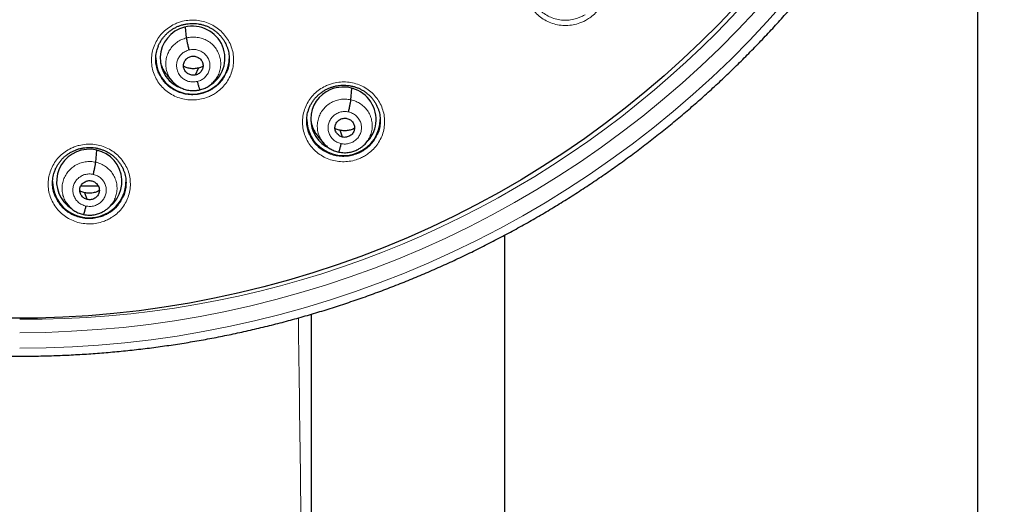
# Model space of a CAD drawing. Header units: millimetres. Extents: x 8 to 2314, y 12 to 2305.
# Tile 50 of 156: x 1087 to 1132, y 1758 to 1780. Entities that reach past the tile are written whole.
import ezdxf

# ---------------------------------------------------------------- set-up
doc = ezdxf.new("R2010")
doc.units = ezdxf.units.MM

msp = doc.modelspace()

# ---------------------------------------------------------------- linework, layer by layer
at = {"color": 7, "linetype": 'Continuous', "lineweight": 30}
for p, q in [((1130.879, 1651.729), (1130.879, 1795.207)), ((1094.278, 1779.128), (1094.23, 1779.629)), ((1093.351, 1777.441), (1093.598, 1777.143)), ((1094.696, 1777.411), (1094.822, 1777.729)), ((1095.579, 1777.151), (1095.701, 1777.3)), ((1101.881, 1776.264), (1101.928, 1776.791)), ((1101.492, 1774.538), (1101.375, 1774.852)), ((1100.354, 1774.574), (1100.601, 1774.275)), ((1102.587, 1774.288), (1102.579, 1774.279)), ((1102.583, 1774.276), (1102.665, 1774.376)), ((1090.076, 1773.375), (1090.126, 1773.928)), ((1088.346, 1772.025), (1088.369, 1771.98)), ((1089.687, 1771.651), (1089.57, 1771.966)), ((1088.643, 1771.577), (1088.796, 1771.391)), ((1090.779, 1771.388), (1090.894, 1771.528)), ((1090.783, 1771.401), (1090.774, 1771.391)), ((1108.979, 1769.995), (1108.979, 1651.729))]:
    msp.add_line(p, q, dxfattribs=at)
at = {"color": 7, "linetype": 'Continuous', "lineweight": 30, "flags": 128}
msp.add_lwpolyline([(1119.711, 1780.627), (1118.907, 1779.781), (1118.081, 1778.956), (1117.234, 1778.153), (1116.365, 1777.372), (1115.476, 1776.613), (1114.567, 1775.877), (1113.639, 1775.165), (1112.692, 1774.478), (1111.727, 1773.814), (1110.745, 1773.176), (1109.746, 1772.563), (1108.73, 1771.976), (1107.7, 1771.416), (1106.655, 1770.882), (1105.596, 1770.375), (1104.524, 1769.895), (1103.44, 1769.443), (1102.344, 1769.02), (1101.237, 1768.624), (1100.12, 1768.257), (1098.993, 1767.919), (1097.858, 1767.61), (1096.715, 1767.33), (1095.565, 1767.08), (1094.408, 1766.859), (1093.246, 1766.668), (1092.08, 1766.508), (1090.909, 1766.377), (1089.736, 1766.276), (1088.56, 1766.205), (1087.382, 1766.165), (1086.204, 1766.155)], dxfattribs=at)
at = {"color": 252, "linetype": 'Continuous', "lineweight": 0, "flags": 128}
for points in [[(1086.559, 1764.774), (1087.777, 1764.789), (1088.994, 1764.836), (1090.209, 1764.914), (1091.422, 1765.024), (1092.632, 1765.164), (1093.837, 1765.336), (1095.038, 1765.538), (1096.232, 1765.772), (1097.42, 1766.035), (1098.601, 1766.33), (1099.773, 1766.654), (1100.936, 1767.009), (1102.09, 1767.393), (1103.232, 1767.807), (1104.364, 1768.25), (1105.483, 1768.722), (1106.589, 1769.223), (1107.681, 1769.751), (1108.759, 1770.308), (1109.822, 1770.892), (1110.869, 1771.504), (1111.899, 1772.142), (1112.912, 1772.806), (1113.906, 1773.496), (1114.882, 1774.211), (1115.839, 1774.952), (1116.775, 1775.716), (1117.691, 1776.504), (1118.585, 1777.316), (1119.458, 1778.15), (1120.308, 1779.007), (1121.135, 1779.885), (1121.938, 1780.784)], [(1120.584, 1780.362), (1119.77, 1779.498), (1118.934, 1778.655), (1118.075, 1777.834), (1117.195, 1777.035), (1116.294, 1776.259), (1115.372, 1775.507), (1114.431, 1774.778), (1113.471, 1774.074), (1112.492, 1773.395), (1111.495, 1772.742), (1110.482, 1772.114), (1109.451, 1771.512), (1108.406, 1770.937), (1107.345, 1770.39), (1106.27, 1769.869), (1105.181, 1769.377), (1104.08, 1768.912), (1102.967, 1768.476), (1101.842, 1768.069), (1100.707, 1767.691), (1099.563, 1767.342), (1098.409, 1767.022), (1097.247, 1766.733), (1096.078, 1766.473), (1094.903, 1766.244), (1093.721, 1766.044), (1092.535, 1765.875), (1091.345, 1765.737), (1090.151, 1765.63), (1088.955, 1765.553), (1087.757, 1765.506), (1086.559, 1765.491)]]:
    msp.add_lwpolyline(points, dxfattribs=at)
at = {"color": 252, "linetype": 'Continuous', "lineweight": 0}
msp.add_arc((1086.901, 1811.089), 44.979, 269.5642, 350.8082, dxfattribs=at)
at = {"color": 7, "linetype": 'Continuous', "lineweight": 30}
for centre, radius, start, end in [((1094.542, 1778.22), 1.692, 180.6727, 284.3559), ((1094.575, 1778.211), 1.676, 283.3417, 358.2632), ((1101.53, 1775.381), 1.696, 180.7828, 293.1916), ((1101.565, 1775.365), 1.668, 292.2826, 359.7359), ((1089.763, 1772.497), 1.687, 180.5768, 275.4808), ((1089.795, 1772.494), 1.681, 274.4061, 358.873)]:
    msp.add_arc(centre, radius, start, end, dxfattribs=at)
for centre, major_axis, ratio, start_param, end_param in [((1094.554, 1778.187), (1.494, -0.143), 0.986246, 5.336044, 8.193873), ((1094.554, 1778.187), (1.494, -0.143), 0.986246, 1.910687, 4.488407), ((1101.532, 1775.36), (1.484, -0.295), 0.985767, 5.659023, 8.451892), ((1101.532, 1775.36), (1.484, -0.295), 0.985767, 2.168707, 4.474052), ((1089.776, 1772.483), (1.508, -0.09), 0.988953, 1.717853, 4.196021), ((1089.776, 1772.483), (1.508, -0.09), 0.988953, 5.459688, 8.001039)]:
    msp.add_ellipse(centre, major_axis=major_axis, ratio=ratio, start_param=start_param, end_param=end_param, dxfattribs=at)
for points, knots in [([(1078.881, 1765.025), (1078.948, 1765.014), (1079.281, 1764.958), (1079.882, 1764.87), (1080.682, 1764.763), (1081.484, 1764.671), (1082.288, 1764.592), (1083.092, 1764.527), (1083.898, 1764.475), (1084.705, 1764.437), (1085.512, 1764.413), (1086.319, 1764.402), (1087.127, 1764.405), (1087.934, 1764.421), (1088.741, 1764.451), (1089.548, 1764.495), (1090.353, 1764.552), (1091.157, 1764.623), (1091.96, 1764.707), (1092.762, 1764.805), (1093.561, 1764.917), (1094.359, 1765.041), (1095.154, 1765.18), (1095.946, 1765.331), (1096.736, 1765.496), (1097.523, 1765.675), (1098.307, 1765.866), (1099.087, 1766.071), (1099.863, 1766.289), (1100.636, 1766.52), (1101.404, 1766.764), (1102.168, 1767.021), (1102.927, 1767.291), (1103.682, 1767.573), (1104.431, 1767.869), (1105.175, 1768.176), (1105.914, 1768.497), (1106.647, 1768.829), (1107.374, 1769.175), (1108.095, 1769.532), (1108.81, 1769.901), (1109.517, 1770.283), (1110.219, 1770.676), (1110.913, 1771.081), (1111.6, 1771.498), (1112.279, 1771.926), (1112.951, 1772.365), (1113.616, 1772.816), (1114.272, 1773.278), (1114.92, 1773.751), (1115.56, 1774.235), (1116.191, 1774.73), (1116.813, 1775.235), (1117.426, 1775.751), (1118.031, 1776.277), (1118.626, 1776.813), (1119.211, 1777.359), (1119.787, 1777.914), (1120.353, 1778.48), (1120.909, 1779.055), (1121.455, 1779.639), (1121.991, 1780.232), (1122.516, 1780.834), (1123.031, 1781.445), (1123.534, 1782.065), (1124.027, 1782.693), (1124.509, 1783.329), (1124.98, 1783.973), (1125.439, 1784.625), (1125.887, 1785.285), (1126.323, 1785.952), (1126.747, 1786.627), (1127.16, 1787.308), (1127.561, 1787.997), (1127.949, 1788.692), (1128.325, 1789.393), (1128.689, 1790.101), (1129.041, 1790.815), (1129.38, 1791.534), (1129.706, 1792.26), (1130.019, 1792.99), (1130.32, 1793.726), (1130.608, 1794.467), (1130.883, 1795.212), (1131.144, 1795.962), (1131.393, 1796.716), (1131.628, 1797.475), (1131.85, 1798.237), (1132.006, 1798.801), (1132.084, 1799.112), (1132.098, 1799.166)], [0, 0, 0, 0, 0.002954, 0.01452, 0.026086, 0.037652, 0.049218, 0.060785, 0.072351, 0.083917, 0.095483, 0.107049, 0.118616, 0.130182, 0.141748, 0.153314, 0.16488, 0.176447, 0.188013, 0.199579, 0.211145, 0.222711, 0.234277, 0.245844, 0.25741, 0.268976, 0.280542, 0.292108, 0.303674, 0.31524, 0.326806, 0.338372, 0.349938, 0.361504, 0.37307, 0.384635, 0.396201, 0.407767, 0.419333, 0.430898, 0.442464, 0.45403, 0.465595, 0.477161, 0.488726, 0.500292, 0.511857, 0.523422, 0.534987, 0.546553, 0.558118, 0.569683, 0.581248, 0.592813, 0.604378, 0.615943, 0.627508, 0.639072, 0.650637, 0.662202, 0.673766, 0.685331, 0.696895, 0.70846, 0.720024, 0.731588, 0.743153, 0.754717, 0.766281, 0.777845, 0.789409, 0.800973, 0.812537, 0.824101, 0.835665, 0.847228, 0.858792, 0.870356, 0.881919, 0.893483, 0.905046, 0.91661, 0.928173, 0.939736, 0.9513, 0.962863, 0.974426, 0.985989, 0.997553, 1, 1, 1, 1]), ([(1092.966, 1778.741), (1092.968, 1778.745), (1092.985, 1778.796), (1093.031, 1778.888), (1093.105, 1779.017), (1093.192, 1779.138), (1093.29, 1779.253), (1093.398, 1779.359), (1093.516, 1779.456), (1093.643, 1779.542), (1093.777, 1779.617), (1093.916, 1779.679), (1094.06, 1779.728), (1094.207, 1779.764), (1094.358, 1779.787), (1094.511, 1779.797), (1094.665, 1779.795), (1094.818, 1779.778), (1094.97, 1779.749), (1095.117, 1779.706), (1095.259, 1779.651), (1095.394, 1779.584), (1095.522, 1779.506), (1095.642, 1779.416), (1095.755, 1779.316), (1095.859, 1779.205), (1095.953, 1779.086), (1096.034, 1778.96), (1096.093, 1778.851), (1096.12, 1778.784), (1096.128, 1778.762)], [0, 0, 0, 0, 0.003359, 0.040904, 0.07811, 0.115501, 0.153179, 0.191068, 0.229072, 0.267055, 0.304898, 0.342516, 0.379828, 0.416903, 0.454238, 0.491868, 0.529706, 0.567649, 0.60556, 0.643335, 0.68091, 0.718139, 0.75516, 0.792599, 0.830401, 0.86845, 0.906604, 0.944668, 0.982489, 1, 1, 1, 1]), ([(1094.399, 1778.57), (1094.392, 1778.599), (1094.377, 1778.657), (1094.356, 1778.745), (1094.336, 1778.831), (1094.318, 1778.911), (1094.303, 1778.984), (1094.291, 1779.046), (1094.282, 1779.096), (1094.279, 1779.118), (1094.278, 1779.128)], [0, 0, 0, 0, 0.1262921, 0.2517278, 0.3765669, 0.5008769, 0.6249259, 0.749284, 0.8742459, 1, 1, 1, 1]), ([(1096.124, 1778.764), (1096.142, 1778.721), (1096.199, 1778.593), (1096.243, 1778.363), (1096.258, 1778.084), (1096.218, 1777.808), (1096.168, 1777.616), (1096.12, 1777.524), (1096.115, 1777.515)], [0, 0, 0, 0, 0.108852, 0.325793, 0.542499, 0.759204, 0.975606, 1, 1, 1, 1]), ([(1092.985, 1777.502), (1092.952, 1777.589), (1092.886, 1777.764), (1092.846, 1778.041), (1092.853, 1778.32), (1092.895, 1778.557), (1092.951, 1778.693), (1092.972, 1778.742)], [0, 0, 0, 0, 0.218912, 0.437632, 0.656352, 0.874773, 1, 1, 1, 1]), ([(1093.077, 1777.959), (1093.099, 1777.891), (1093.154, 1777.727), (1093.253, 1777.552), (1093.34, 1777.461), (1093.356, 1777.444)], [0, 0, 0, 0, 0.366079, 0.882489, 1, 1, 1, 1]), ([(1094.696, 1777.411), (1094.667, 1777.406), (1094.608, 1777.395), (1094.519, 1777.402), (1094.432, 1777.424), (1094.352, 1777.461), (1094.28, 1777.513), (1094.219, 1777.576), (1094.173, 1777.651), (1094.144, 1777.733), (1094.131, 1777.818), (1094.135, 1777.905), (1094.157, 1777.989), (1094.196, 1778.067), (1094.25, 1778.138), (1094.315, 1778.197), (1094.391, 1778.244), (1094.448, 1778.262), (1094.476, 1778.27)], [0, 0, 0, 0, 0.062616, 0.12509, 0.187745, 0.250478, 0.313047, 0.375342, 0.437604, 0.5, 0.562395, 0.624658, 0.686954, 0.749523, 0.812256, 0.87491, 0.937384, 1, 1, 1, 1]), ([(1094.476, 1778.27), (1094.505, 1778.276), (1094.564, 1778.287), (1094.653, 1778.28), (1094.74, 1778.258), (1094.821, 1778.22), (1094.893, 1778.169), (1094.953, 1778.105), (1094.999, 1778.031), (1095.028, 1777.949), (1095.042, 1777.863), (1095.037, 1777.776), (1095.015, 1777.692), (1094.976, 1777.614), (1094.923, 1777.544), (1094.857, 1777.484), (1094.781, 1777.437), (1094.724, 1777.42), (1094.696, 1777.411)], [0, 0, 0, 0, 0.062616, 0.12509, 0.187744, 0.250477, 0.313046, 0.375341, 0.437603, 0.499999, 0.562394, 0.624657, 0.686953, 0.749522, 0.812255, 0.87491, 0.937384, 1, 1, 1, 1]), ([(1094.822, 1777.729), (1094.759, 1777.717), (1094.634, 1777.693), (1094.442, 1777.709), (1094.272, 1777.749), (1094.174, 1777.798), (1094.133, 1777.819)], [0, 0, 0, 0, 0.2685263, 0.5364464, 0.8051378, 1, 1, 1, 1]), ([(1095.036, 1777.813), (1095.025, 1777.805), (1094.96, 1777.765), (1094.884, 1777.745), (1094.822, 1777.729)], [0, 0, 0, 0, 0.174862, 1, 1, 1, 1]), ([(1093.588, 1777.154), (1093.593, 1777.148), (1093.605, 1777.133), (1093.638, 1777.096), (1093.697, 1777.036), (1093.794, 1776.952), (1093.928, 1776.861), (1094.106, 1776.773), (1094.286, 1776.718), (1094.451, 1776.692), (1094.59, 1776.685), (1094.738, 1776.692), (1094.837, 1776.714), (1094.888, 1776.725)], [0, 0, 0, 0, 0.017389, 0.040401, 0.104201, 0.19227, 0.30475, 0.441718, 0.603135, 0.693059, 0.789069, 0.891273, 1, 1, 1, 1]), ([(1094.773, 1777.111), (1094.78, 1777.083), (1094.795, 1777.026), (1094.816, 1776.948), (1094.836, 1776.877), (1094.854, 1776.818), (1094.869, 1776.771), (1094.881, 1776.739), (1094.886, 1776.73), (1094.888, 1776.726)], [0, 0, 0, 0, 0.144511, 0.290043, 0.436429, 0.583164, 0.729865, 0.876425, 1, 1, 1, 1]), ([(1094.888, 1776.725), (1094.956, 1776.743), (1095.09, 1776.779), (1095.276, 1776.878), (1095.446, 1777.003), (1095.54, 1777.108), (1095.586, 1777.161)], [0, 0, 0, 0, 0.249039, 0.498396, 0.748773, 1, 1, 1, 1]), ([(1099.948, 1775.878), (1099.95, 1775.883), (1099.967, 1775.934), (1100.013, 1776.027), (1100.087, 1776.155), (1100.173, 1776.277), (1100.271, 1776.392), (1100.379, 1776.498), (1100.497, 1776.595), (1100.624, 1776.682), (1100.757, 1776.757), (1100.897, 1776.819), (1101.04, 1776.869), (1101.187, 1776.905), (1101.338, 1776.929), (1101.491, 1776.94), (1101.645, 1776.938), (1101.798, 1776.922), (1101.95, 1776.893), (1102.097, 1776.851), (1102.239, 1776.797), (1102.374, 1776.731), (1102.502, 1776.653), (1102.623, 1776.564), (1102.736, 1776.464), (1102.84, 1776.354), (1102.934, 1776.236), (1103.016, 1776.109), (1103.075, 1776), (1103.102, 1775.932), (1103.111, 1775.91)], [0, 0, 0, 0, 0.003515, 0.041015, 0.078171, 0.115509, 0.153135, 0.190973, 0.228926, 0.266858, 0.304648, 0.342212, 0.37947, 0.416493, 0.453785, 0.491372, 0.529173, 0.567084, 0.604972, 0.64273, 0.680295, 0.717521, 0.754541, 0.791976, 0.829773, 0.867819, 0.905971, 0.944037, 0.981865, 1, 1, 1, 1]), ([(1101.768, 1775.703), (1101.775, 1775.732), (1101.788, 1775.79), (1101.808, 1775.879), (1101.827, 1775.965), (1101.843, 1776.046), (1101.858, 1776.119), (1101.869, 1776.181), (1101.877, 1776.231), (1101.879, 1776.253), (1101.881, 1776.264)], [0, 0, 0, 0, 0.125674, 0.25095, 0.37593, 0.500534, 0.624912, 0.749534, 0.874557, 1, 1, 1, 1]), ([(1099.968, 1774.643), (1099.935, 1774.73), (1099.869, 1774.904), (1099.829, 1775.181), (1099.836, 1775.459), (1099.877, 1775.696), (1099.933, 1775.831), (1099.954, 1775.88)], [0, 0, 0, 0, 0.21927, 0.438202, 0.657133, 0.875661, 1, 1, 1, 1]), ([(1103.106, 1775.912), (1103.125, 1775.869), (1103.181, 1775.742), (1103.226, 1775.512), (1103.241, 1775.234), (1103.201, 1774.958), (1103.151, 1774.766), (1103.103, 1774.674), (1103.098, 1774.664)], [0, 0, 0, 0, 0.108727, 0.325702, 0.542305, 0.758905, 0.975124, 1, 1, 1, 1]), ([(1100.027, 1775.285), (1100.05, 1775.187), (1100.096, 1774.99), (1100.214, 1774.751), (1100.32, 1774.626), (1100.359, 1774.579)], [0, 0, 0, 0, 0.383271, 0.768918, 1, 1, 1, 1]), ([(1101.492, 1774.538), (1101.463, 1774.546), (1101.406, 1774.562), (1101.33, 1774.607), (1101.263, 1774.665), (1101.209, 1774.734), (1101.168, 1774.812), (1101.144, 1774.895), (1101.138, 1774.982), (1101.15, 1775.068), (1101.178, 1775.15), (1101.222, 1775.226), (1101.282, 1775.291), (1101.353, 1775.344), (1101.433, 1775.383), (1101.519, 1775.407), (1101.609, 1775.416), (1101.667, 1775.406), (1101.696, 1775.401)], [0, 0, 0, 0, 0.062618, 0.125098, 0.187755, 0.250489, 0.313058, 0.375354, 0.43762, 0.500016, 0.562408, 0.624662, 0.686949, 0.749514, 0.812248, 0.874907, 0.937386, 1, 1, 1, 1]), ([(1101.696, 1775.401), (1101.725, 1775.393), (1101.782, 1775.377), (1101.859, 1775.332), (1101.925, 1775.274), (1101.98, 1775.205), (1102.02, 1775.127), (1102.044, 1775.044), (1102.05, 1774.957), (1102.039, 1774.871), (1102.01, 1774.789), (1101.966, 1774.713), (1101.907, 1774.648), (1101.835, 1774.595), (1101.755, 1774.556), (1101.669, 1774.532), (1101.58, 1774.523), (1101.521, 1774.533), (1101.492, 1774.538)], [0, 0, 0, 0, 0.062618, 0.125097, 0.187755, 0.250488, 0.313057, 0.375353, 0.437618, 0.500015, 0.562407, 0.624661, 0.686948, 0.749513, 0.812248, 0.874907, 0.937385, 1, 1, 1, 1]), ([(1101.375, 1774.852), (1101.312, 1774.868), (1101.231, 1774.887), (1101.161, 1774.93), (1101.144, 1774.94)], [0, 0, 0, 0, 0.766642, 1, 1, 1, 1]), ([(1102.046, 1774.95), (1102.011, 1774.931), (1101.919, 1774.882), (1101.755, 1774.841), (1101.564, 1774.821), (1101.438, 1774.842), (1101.375, 1774.852)], [0, 0, 0, 0, 0.174739, 0.450155, 0.724778, 1, 1, 1, 1]), ([(1100.597, 1774.283), (1100.644, 1774.229), (1100.74, 1774.123), (1100.914, 1773.997), (1101.106, 1773.899), (1101.244, 1773.865), (1101.313, 1773.848)], [0, 0, 0, 0, 0.250953, 0.501284, 0.750761, 1, 1, 1, 1]), ([(1101.313, 1773.848), (1101.357, 1773.839), (1101.444, 1773.822), (1101.611, 1773.812), (1101.806, 1773.828), (1102.014, 1773.882), (1102.189, 1773.958), (1102.331, 1774.043), (1102.442, 1774.13), (1102.527, 1774.211), (1102.573, 1774.264), (1102.593, 1774.287)], [0, 0, 0, 0, 0.095117, 0.185571, 0.353176, 0.503737, 0.637184, 0.753448, 0.852591, 0.934719, 1, 1, 1, 1]), ([(1101.421, 1774.236), (1101.414, 1774.208), (1101.4, 1774.15), (1101.38, 1774.073), (1101.362, 1774.003), (1101.346, 1773.944), (1101.332, 1773.897), (1101.32, 1773.864), (1101.316, 1773.854), (1101.314, 1773.85)], [0, 0, 0, 0, 0.145237, 0.290616, 0.436831, 0.583717, 0.730676, 0.877104, 1, 1, 1, 1]), ([(1088.191, 1773.006), (1088.192, 1773.009), (1088.209, 1773.059), (1088.254, 1773.15), (1088.327, 1773.279), (1088.414, 1773.4), (1088.511, 1773.515), (1088.619, 1773.621), (1088.737, 1773.718), (1088.863, 1773.804), (1088.997, 1773.879), (1089.136, 1773.941), (1089.279, 1773.99), (1089.426, 1774.027), (1089.577, 1774.05), (1089.73, 1774.061), (1089.884, 1774.058), (1090.037, 1774.043), (1090.189, 1774.013), (1090.336, 1773.971), (1090.478, 1773.917), (1090.613, 1773.851), (1090.742, 1773.773), (1090.863, 1773.684), (1090.976, 1773.584), (1091.08, 1773.474), (1091.175, 1773.355), (1091.257, 1773.229), (1091.317, 1773.118), (1091.346, 1773.047), (1091.355, 1773.023)], [0, 0, 0, 0, 0.002466, 0.039988, 0.077167, 0.114525, 0.152166, 0.190015, 0.227974, 0.265907, 0.303695, 0.341256, 0.378508, 0.415515, 0.45277, 0.490318, 0.528075, 0.565935, 0.60376, 0.641447, 0.67893, 0.716069, 0.752997, 0.790342, 0.828056, 0.866023, 0.904102, 0.9421, 0.979861, 1, 1, 1, 1]), ([(1089.963, 1772.815), (1089.97, 1772.844), (1089.984, 1772.902), (1090.004, 1772.991), (1090.022, 1773.077), (1090.039, 1773.158), (1090.053, 1773.23), (1090.064, 1773.292), (1090.073, 1773.343), (1090.075, 1773.364), (1090.076, 1773.375)], [0, 0, 0, 0, 0.126049, 0.251433, 0.376335, 0.500758, 0.624928, 0.749386, 0.874373, 1, 1, 1, 1]), ([(1088.213, 1771.768), (1088.18, 1771.855), (1088.113, 1772.029), (1088.072, 1772.306), (1088.078, 1772.584), (1088.12, 1772.822), (1088.176, 1772.958), (1088.196, 1773.008)], [0, 0, 0, 0, 0.2185782, 0.4370152, 0.6554522, 0.8735433, 1, 1, 1, 1]), ([(1091.351, 1773.025), (1091.368, 1772.984), (1091.424, 1772.859), (1091.469, 1772.632), (1091.484, 1772.354), (1091.445, 1772.078), (1091.395, 1771.885), (1091.346, 1771.792), (1091.341, 1771.782)], [0, 0, 0, 0, 0.1026735, 0.320436, 0.5379824, 0.7555283, 0.9726944, 1, 1, 1, 1]), ([(1089.687, 1771.651), (1089.659, 1771.659), (1089.602, 1771.675), (1089.525, 1771.721), (1089.459, 1771.779), (1089.404, 1771.848), (1089.364, 1771.926), (1089.34, 1772.009), (1089.334, 1772.096), (1089.345, 1772.182), (1089.374, 1772.264), (1089.418, 1772.339), (1089.477, 1772.404), (1089.548, 1772.457), (1089.629, 1772.496), (1089.715, 1772.52), (1089.804, 1772.528), (1089.863, 1772.519), (1089.892, 1772.514)], [0, 0, 0, 0, 0.062617, 0.125093, 0.187748, 0.250481, 0.313051, 0.375349, 0.437614, 0.50001, 0.562404, 0.624662, 0.686954, 0.749522, 0.812255, 0.87491, 0.937385, 1, 1, 1, 1]), ([(1089.892, 1772.514), (1089.921, 1772.506), (1089.978, 1772.489), (1090.054, 1772.444), (1090.121, 1772.386), (1090.175, 1772.317), (1090.216, 1772.239), (1090.24, 1772.155), (1090.246, 1772.069), (1090.234, 1771.983), (1090.206, 1771.901), (1090.162, 1771.825), (1090.102, 1771.76), (1090.031, 1771.708), (1089.951, 1771.669), (1089.865, 1771.645), (1089.775, 1771.636), (1089.717, 1771.646), (1089.687, 1771.651)], [0, 0, 0, 0, 0.062617, 0.125093, 0.187747, 0.25048, 0.313049, 0.375347, 0.437612, 0.500009, 0.562403, 0.624661, 0.686953, 0.74952, 0.812254, 0.87491, 0.937385, 1, 1, 1, 1]), ([(1089.57, 1771.966), (1089.508, 1771.982), (1089.427, 1772.002), (1089.356, 1772.045), (1089.34, 1772.055)], [0, 0, 0, 0, 0.766682, 1, 1, 1, 1]), ([(1089.729, 1772.263), (1089.617, 1772.263), (1089.503, 1772.263), (1089.379, 1772.263), (1089.376, 1772.263)], [0, 0, 0, 0, 0.9783454, 1, 1, 1, 1]), ([(1090.242, 1772.062), (1090.206, 1772.044), (1090.114, 1771.995), (1089.951, 1771.954), (1089.759, 1771.934), (1089.633, 1771.956), (1089.57, 1771.966)], [0, 0, 0, 0, 0.174835, 0.450214, 0.7248, 1, 1, 1, 1]), ([(1090.2, 1772.263), (1090.179, 1772.263), (1090.036, 1772.263), (1089.87, 1772.263), (1089.729, 1772.263)], [0, 0, 0, 0, 0.148597, 1, 1, 1, 1]), ([(1088.792, 1771.398), (1088.84, 1771.345), (1088.935, 1771.238), (1089.11, 1771.112), (1089.301, 1771.013), (1089.44, 1770.979), (1089.509, 1770.962)], [0, 0, 0, 0, 0.2508889, 0.5012021, 0.7507018, 1, 1, 1, 1]), ([(1089.509, 1770.962), (1089.553, 1770.953), (1089.639, 1770.936), (1089.807, 1770.925), (1090.001, 1770.941), (1090.209, 1770.995), (1090.384, 1771.07), (1090.527, 1771.155), (1090.638, 1771.242), (1090.724, 1771.323), (1090.769, 1771.376), (1090.789, 1771.399)], [0, 0, 0, 0, 0.095112, 0.185558, 0.353146, 0.503693, 0.637134, 0.753398, 0.852549, 0.934694, 1, 1, 1, 1]), ([(1089.616, 1771.35), (1089.609, 1771.321), (1089.596, 1771.264), (1089.576, 1771.187), (1089.558, 1771.117), (1089.541, 1771.058), (1089.527, 1771.011), (1089.516, 1770.978), (1089.511, 1770.968), (1089.509, 1770.964)], [0, 0, 0, 0, 0.144861, 0.290147, 0.436473, 0.583581, 0.730781, 0.877372, 1, 1, 1, 1]), ([(1100.058, 1649.182), (1100.058, 1649.251), (1100.058, 1649.615), (1100.058, 1650.256), (1100.058, 1651.09), (1100.058, 1651.875), (1100.058, 1652.611), (1100.058, 1653.285), (1100.058, 1653.901), (1100.058, 1654.459), (1100.058, 1654.973), (1100.058, 1655.443), (1100.058, 1655.876), (1100.058, 1656.269), (1100.058, 1656.621), (1100.058, 1656.924), (1100.058, 1657.179), (1100.058, 1657.385), (1100.058, 1657.551), (1100.058, 1657.699), (1100.058, 1657.848), (1100.058, 1658.087), (1100.058, 1658.432), (1100.058, 1658.897), (1100.058, 1659.428), (1100.058, 1660.028), (1100.058, 1660.699), (1100.058, 1661.422), (1100.058, 1662.177), (1100.058, 1663.27), (1100.057, 1664.702), (1100.057, 1666.482), (1100.057, 1668.297), (1100.057, 1670.159), (1100.057, 1672.07), (1100.057, 1674.018), (1100.057, 1675.976), (1100.057, 1677.928), (1100.057, 1679.869), (1100.057, 1681.797), (1100.057, 1683.578), (1100.057, 1685.211), (1100.057, 1686.698), (1100.057, 1688.179), (1100.057, 1689.648), (1100.057, 1691.083), (1100.057, 1692.469), (1100.056, 1693.795), (1100.056, 1695.069), (1100.056, 1696.291), (1100.056, 1697.46), (1100.056, 1698.578), (1100.056, 1699.644), (1100.056, 1700.59), (1100.056, 1701.432), (1100.056, 1702.201), (1100.056, 1702.996), (1100.055, 1703.833), (1100.055, 1704.71), (1100.055, 1705.627), (1100.055, 1706.589), (1100.055, 1707.596), (1100.055, 1708.64), (1100.055, 1709.722), (1100.055, 1710.841), (1100.056, 1711.994), (1100.056, 1713.702), (1100.056, 1715.937), (1100.056, 1718.68), (1100.056, 1721.447), (1100.056, 1724.236), (1100.056, 1727.042), (1100.056, 1729.795), (1100.056, 1732.493), (1100.055, 1734.575), (1100.055, 1736.06), (1100.055, 1736.963), (1100.055, 1737.86), (1100.055, 1738.749), (1100.055, 1739.632), (1100.055, 1740.507), (1100.055, 1741.384), (1100.055, 1742.251), (1100.055, 1743.13), (1100.055, 1744.031), (1100.055, 1744.984), (1100.055, 1745.988), (1100.055, 1747.044), (1100.055, 1748.152), (1100.055, 1749.311), (1100.055, 1750.522), (1100.055, 1751.785), (1100.055, 1753.099), (1100.055, 1754.465), (1100.055, 1755.883), (1100.055, 1757.352), (1100.054, 1758.829), (1100.054, 1760.31), (1100.054, 1761.794), (1100.054, 1763.32), (1100.054, 1764.843), (1100.054, 1765.858), (1100.054, 1766.349)], [0, 0, 0, 0, 0.001773, 0.009308, 0.016424, 0.023121, 0.029398, 0.035255, 0.040392, 0.045155, 0.049543, 0.053556, 0.057194, 0.060614, 0.063619, 0.066209, 0.068383, 0.070142, 0.071467, 0.072655, 0.073923, 0.075269, 0.078789, 0.082755, 0.087167, 0.092387, 0.098119, 0.104362, 0.110881, 0.117459, 0.132357, 0.14755, 0.16304, 0.178826, 0.195239, 0.211954, 0.228716, 0.245379, 0.261941, 0.278404, 0.294767, 0.307525, 0.320222, 0.332858, 0.345432, 0.357844, 0.369604, 0.38092, 0.391793, 0.402223, 0.412208, 0.42175, 0.430847, 0.439501, 0.445988, 0.452401, 0.459186, 0.466362, 0.473813, 0.481643, 0.489853, 0.498443, 0.507413, 0.516593, 0.526141, 0.536056, 0.546122, 0.569858, 0.593266, 0.616344, 0.640701, 0.664668, 0.68818, 0.711202, 0.733734, 0.741505, 0.749216, 0.756867, 0.764459, 0.77199, 0.779461, 0.786872, 0.794434, 0.801682, 0.809372, 0.817502, 0.826074, 0.835086, 0.84454, 0.854435, 0.864771, 0.875548, 0.886766, 0.898425, 0.910526, 0.923068, 0.936051, 0.94834, 0.960999, 0.974029, 0.98743, 1, 1, 1, 1])]:
    msp.add_open_spline(points, degree=3, knots=knots, dxfattribs=at)
at = {"color": 252, "linetype": 'Continuous', "lineweight": 0}
for points, knots in [([(1112.82, 1779.987), (1112.888, 1780.032), (1113.044, 1780.136), (1113.255, 1780.34), (1113.446, 1780.593), (1113.589, 1780.873), (1113.684, 1781.173), (1113.724, 1781.483), (1113.712, 1781.795), (1113.645, 1782.101), (1113.527, 1782.391), (1113.359, 1782.657), (1113.149, 1782.893), (1112.899, 1783.089), (1112.619, 1783.243), (1112.316, 1783.347), (1111.999, 1783.402), (1111.677, 1783.402), (1111.399, 1783.357), (1111.168, 1783.287), (1110.947, 1783.195), (1110.705, 1783.052), (1110.46, 1782.848), (1110.255, 1782.607), (1110.092, 1782.336), (1109.98, 1782.042), (1109.918, 1781.735), (1109.911, 1781.423), (1109.957, 1781.114), (1110.057, 1780.817), (1110.206, 1780.54), (1110.402, 1780.293), (1110.637, 1780.081), (1110.906, 1779.911), (1111.201, 1779.787), (1111.514, 1779.714), (1111.836, 1779.692), (1112.156, 1779.725), (1112.428, 1779.798), (1112.649, 1779.889), (1112.763, 1779.954), (1112.82, 1779.987)], [0, 0, 0, 0, 0.020515, 0.047296, 0.074076, 0.100853, 0.12763, 0.154433, 0.181236, 0.208083, 0.23493, 0.261821, 0.288712, 0.315627, 0.342542, 0.36945, 0.396358, 0.423232, 0.450106, 0.466889, 0.483672, 0.510448, 0.537225, 0.564002, 0.590779, 0.617561, 0.644343, 0.671158, 0.697974, 0.724836, 0.751698, 0.778599, 0.805501, 0.832417, 0.859333, 0.886233, 0.913133, 0.939992, 0.966852, 0.983426, 1, 1, 1, 1]), ([(1112.706, 1780.201), (1112.655, 1780.172), (1112.553, 1780.114), (1112.355, 1780.032), (1112.113, 1779.966), (1111.826, 1779.937), (1111.539, 1779.956), (1111.352, 1779.999), (1111.171, 1780.058), (1110.995, 1780.132), (1110.753, 1780.283), (1110.544, 1780.473), (1110.366, 1780.692), (1110.284, 1780.859), (1110.243, 1780.943)], [0, 0, 0, 0, 0.060241, 0.120481, 0.218082, 0.315684, 0.413277, 0.510871, 0.511333, 0.609197, 0.707062, 0.804877, 0.902693, 1, 1, 1, 1]), ([(1095.564, 1776.54), (1095.63, 1776.584), (1095.783, 1776.686), (1095.992, 1776.887), (1096.183, 1777.139), (1096.326, 1777.419), (1096.42, 1777.718), (1096.461, 1778.028), (1096.448, 1778.341), (1096.38, 1778.646), (1096.261, 1778.937), (1096.092, 1779.203), (1095.881, 1779.439), (1095.631, 1779.636), (1095.351, 1779.79), (1095.048, 1779.896), (1094.731, 1779.951), (1094.41, 1779.952), (1094.132, 1779.909), (1093.902, 1779.84), (1093.681, 1779.748), (1093.44, 1779.607), (1093.195, 1779.404), (1092.99, 1779.164), (1092.827, 1778.893), (1092.715, 1778.6), (1092.654, 1778.293), (1092.648, 1777.981), (1092.694, 1777.671), (1092.795, 1777.374), (1092.945, 1777.097), (1093.141, 1776.849), (1093.377, 1776.637), (1093.647, 1776.466), (1093.942, 1776.342), (1094.255, 1776.268), (1094.575, 1776.246), (1094.896, 1776.277), (1095.167, 1776.349), (1095.39, 1776.441), (1095.506, 1776.507), (1095.564, 1776.54)], [0, 0, 0, 0, 0.019838, 0.046637, 0.073436, 0.100261, 0.127087, 0.153948, 0.180809, 0.207699, 0.234589, 0.261487, 0.288386, 0.31527, 0.342155, 0.369008, 0.39586, 0.422678, 0.449497, 0.466202, 0.482907, 0.509722, 0.536536, 0.56335, 0.590164, 0.617, 0.643837, 0.670708, 0.69758, 0.724475, 0.751369, 0.778266, 0.805163, 0.832039, 0.858914, 0.885756, 0.912598, 0.939407, 0.966216, 0.983108, 1, 1, 1, 1]), ([(1093.591, 1777.156), (1093.582, 1777.166), (1093.516, 1777.235), (1093.432, 1777.394), (1093.346, 1777.622), (1093.309, 1777.864), (1093.319, 1778.108), (1093.38, 1778.345), (1093.488, 1778.566), (1093.638, 1778.763), (1093.824, 1778.927), (1094.038, 1779.056), (1094.198, 1779.104), (1094.278, 1779.128)], [0, 0, 0, 0, 0.016506, 0.114736, 0.213096, 0.311456, 0.409687, 0.507969, 0.606334, 0.704712, 0.803124, 0.901494, 1, 1, 1, 1]), ([(1094.278, 1779.128), (1094.36, 1779.144), (1094.524, 1779.175), (1094.776, 1779.159), (1095.019, 1779.101), (1095.246, 1778.996), (1095.448, 1778.851), (1095.616, 1778.67), (1095.743, 1778.459), (1095.826, 1778.229), (1095.863, 1777.987), (1095.853, 1777.743), (1095.791, 1777.506), (1095.697, 1777.303), (1095.607, 1777.193), (1095.569, 1777.147)], [0, 0, 0, 0, 0.078712, 0.157316, 0.235954, 0.314564, 0.393164, 0.471698, 0.55019, 0.628786, 0.707381, 0.785874, 0.864408, 0.943008, 1, 1, 1, 1]), ([(1094.773, 1777.111), (1094.706, 1777.1), (1094.573, 1777.078), (1094.371, 1777.11), (1094.184, 1777.188), (1094.024, 1777.312), (1093.903, 1777.471), (1093.829, 1777.656), (1093.805, 1777.853), (1093.836, 1778.049), (1093.917, 1778.231), (1094.044, 1778.386), (1094.207, 1778.508), (1094.335, 1778.549), (1094.399, 1778.57)], [0, 0, 0, 0, 0.083335, 0.166671, 0.250005, 0.333339, 0.41667, 0.500002, 0.583331, 0.666664, 0.749998, 0.833331, 0.916665, 1, 1, 1, 1]), ([(1094.399, 1778.57), (1094.466, 1778.581), (1094.599, 1778.604), (1094.802, 1778.572), (1094.988, 1778.493), (1095.148, 1778.37), (1095.269, 1778.211), (1095.344, 1778.026), (1095.367, 1777.829), (1095.337, 1777.633), (1095.255, 1777.45), (1095.128, 1777.295), (1094.965, 1777.174), (1094.837, 1777.132), (1094.773, 1777.111)], [0, 0, 0, 0, 0.083336, 0.16667, 0.250005, 0.333339, 0.416673, 0.500003, 0.583336, 0.666668, 0.750003, 0.833337, 0.916667, 1, 1, 1, 1]), ([(1095.455, 1776.755), (1095.403, 1776.725), (1095.3, 1776.666), (1095.1, 1776.584), (1094.857, 1776.52), (1094.571, 1776.492), (1094.284, 1776.512), (1094.098, 1776.555), (1093.916, 1776.614), (1093.74, 1776.688), (1093.498, 1776.84), (1093.288, 1777.031), (1093.11, 1777.251), (1093.027, 1777.419), (1092.985, 1777.502)], [0, 0, 0, 0, 0.061302, 0.122604, 0.219869, 0.317134, 0.414397, 0.51166, 0.51201, 0.609556, 0.707103, 0.804735, 0.902368, 1, 1, 1, 1]), ([(1096.115, 1777.515), (1096.08, 1777.44), (1096.005, 1777.28), (1095.837, 1777.065), (1095.651, 1776.885), (1095.514, 1776.794), (1095.455, 1776.755)], [0, 0, 0, 0, 0.244803, 0.520403, 0.796002, 1, 1, 1, 1]), ([(1102.549, 1773.687), (1102.615, 1773.731), (1102.77, 1773.834), (1102.979, 1774.036), (1103.169, 1774.288), (1103.312, 1774.568), (1103.406, 1774.867), (1103.446, 1775.177), (1103.432, 1775.489), (1103.364, 1775.794), (1103.245, 1776.084), (1103.077, 1776.35), (1102.865, 1776.585), (1102.615, 1776.781), (1102.335, 1776.935), (1102.031, 1777.039), (1101.714, 1777.093), (1101.393, 1777.094), (1101.115, 1777.049), (1100.885, 1776.98), (1100.664, 1776.887), (1100.423, 1776.746), (1100.179, 1776.542), (1099.974, 1776.301), (1099.812, 1776.031), (1099.7, 1775.738), (1099.639, 1775.431), (1099.633, 1775.119), (1099.68, 1774.81), (1099.78, 1774.514), (1099.93, 1774.237), (1100.127, 1773.99), (1100.363, 1773.778), (1100.633, 1773.609), (1100.928, 1773.485), (1101.241, 1773.413), (1101.562, 1773.391), (1101.883, 1773.423), (1102.154, 1773.496), (1102.376, 1773.588), (1102.492, 1773.654), (1102.549, 1773.687)], [0, 0, 0, 0, 0.020037, 0.046813, 0.073589, 0.100389, 0.12719, 0.154034, 0.180879, 0.207768, 0.234656, 0.261571, 0.288485, 0.315394, 0.342304, 0.36918, 0.396056, 0.422886, 0.449716, 0.466429, 0.483143, 0.509933, 0.536723, 0.563512, 0.590301, 0.617113, 0.643926, 0.670786, 0.697645, 0.724544, 0.751444, 0.77836, 0.805276, 0.832178, 0.859079, 0.885942, 0.912804, 0.93962, 0.966435, 0.983218, 1, 1, 1, 1]), ([(1100.612, 1774.271), (1100.578, 1774.311), (1100.491, 1774.413), (1100.397, 1774.609), (1100.331, 1774.844), (1100.316, 1775.088), (1100.349, 1775.33), (1100.428, 1775.562), (1100.551, 1775.776), (1100.716, 1775.961), (1100.915, 1776.111), (1101.14, 1776.22), (1101.382, 1776.284), (1101.634, 1776.305), (1101.798, 1776.278), (1101.881, 1776.264)], [0, 0, 0, 0, 0.050481, 0.129624, 0.208701, 0.287738, 0.366878, 0.446015, 0.525046, 0.60412, 0.683263, 0.762416, 0.841598, 0.920746, 1, 1, 1, 1]), ([(1101.881, 1776.264), (1101.961, 1776.241), (1102.122, 1776.197), (1102.338, 1776.072), (1102.527, 1775.912), (1102.681, 1775.719), (1102.792, 1775.5), (1102.857, 1775.264), (1102.872, 1775.021), (1102.84, 1774.778), (1102.758, 1774.548), (1102.672, 1774.381), (1102.602, 1774.305), (1102.587, 1774.288)], [0, 0, 0, 0, 0.097571, 0.195008, 0.292487, 0.389933, 0.487366, 0.584718, 0.682022, 0.779452, 0.876878, 0.974174, 1, 1, 1, 1]), ([(1101.421, 1774.236), (1101.356, 1774.256), (1101.227, 1774.295), (1101.062, 1774.412), (1100.932, 1774.564), (1100.848, 1774.745), (1100.814, 1774.94), (1100.833, 1775.138), (1100.905, 1775.324), (1101.023, 1775.486), (1101.18, 1775.613), (1101.366, 1775.696), (1101.567, 1775.732), (1101.701, 1775.713), (1101.768, 1775.703)], [0, 0, 0, 0, 0.083333, 0.166663, 0.249999, 0.333334, 0.416669, 0.499998, 0.58333, 0.666662, 0.749996, 0.83333, 0.916664, 1, 1, 1, 1]), ([(1101.768, 1775.703), (1101.832, 1775.683), (1101.961, 1775.644), (1102.127, 1775.527), (1102.256, 1775.375), (1102.341, 1775.194), (1102.374, 1774.999), (1102.355, 1774.801), (1102.284, 1774.615), (1102.165, 1774.453), (1102.008, 1774.325), (1101.823, 1774.243), (1101.621, 1774.207), (1101.487, 1774.226), (1101.421, 1774.236)], [0, 0, 0, 0, 0.0833328, 0.1666634, 0.2499992, 0.3333345, 0.4166688, 0.4999984, 0.5833299, 0.6666621, 0.7499959, 0.8333298, 0.9166636, 1, 1, 1, 1]), ([(1103.098, 1774.664), (1103.063, 1774.589), (1102.988, 1774.43), (1102.821, 1774.215), (1102.635, 1774.034), (1102.497, 1773.942), (1102.438, 1773.903)], [0, 0, 0, 0, 0.243764, 0.518935, 0.794103, 1, 1, 1, 1]), ([(1090.796, 1770.812), (1090.861, 1770.854), (1091.013, 1770.956), (1091.221, 1771.156), (1091.41, 1771.408), (1091.553, 1771.688), (1091.646, 1771.986), (1091.685, 1772.296), (1091.671, 1772.608), (1091.602, 1772.914), (1091.482, 1773.204), (1091.313, 1773.47), (1091.1, 1773.705), (1090.85, 1773.901), (1090.569, 1774.054), (1090.266, 1774.158), (1089.949, 1774.213), (1089.628, 1774.214), (1089.35, 1774.17), (1089.121, 1774.101), (1088.901, 1774.009), (1088.66, 1773.868), (1088.416, 1773.665), (1088.211, 1773.425), (1088.049, 1773.155), (1087.938, 1772.862), (1087.878, 1772.555), (1087.872, 1772.243), (1087.92, 1771.934), (1088.022, 1771.637), (1088.173, 1771.361), (1088.37, 1771.114), (1088.607, 1770.902), (1088.877, 1770.733), (1089.173, 1770.609), (1089.486, 1770.536), (1089.806, 1770.514), (1090.126, 1770.546), (1090.398, 1770.619), (1090.622, 1770.711), (1090.738, 1770.778), (1090.796, 1770.812)], [0, 0, 0, 0, 0.019559, 0.046357, 0.073156, 0.099997, 0.126838, 0.153725, 0.180611, 0.207525, 0.234438, 0.261349, 0.288259, 0.315138, 0.342017, 0.36885, 0.395683, 0.422475, 0.449267, 0.465931, 0.482596, 0.50942, 0.536245, 0.563067, 0.58989, 0.616746, 0.643602, 0.6705, 0.697398, 0.724314, 0.751229, 0.778133, 0.805036, 0.831902, 0.858767, 0.885585, 0.912404, 0.939187, 0.96597, 0.982985, 1, 1, 1, 1]), ([(1102.438, 1773.903), (1102.386, 1773.873), (1102.283, 1773.814), (1102.085, 1773.732), (1101.842, 1773.667), (1101.556, 1773.638), (1101.269, 1773.657), (1101.082, 1773.7), (1100.901, 1773.758), (1100.724, 1773.832), (1100.482, 1773.983), (1100.272, 1774.173), (1100.093, 1774.392), (1100.01, 1774.559), (1099.968, 1774.643)], [0, 0, 0, 0, 0.060913, 0.121827, 0.219123, 0.316421, 0.413712, 0.511005, 0.511519, 0.609187, 0.706856, 0.804589, 0.902323, 1, 1, 1, 1]), ([(1088.807, 1771.387), (1088.773, 1771.427), (1088.686, 1771.529), (1088.593, 1771.725), (1088.526, 1771.96), (1088.512, 1772.204), (1088.545, 1772.446), (1088.624, 1772.678), (1088.747, 1772.891), (1088.912, 1773.075), (1089.11, 1773.225), (1089.336, 1773.333), (1089.578, 1773.397), (1089.829, 1773.417), (1089.994, 1773.389), (1090.076, 1773.375)], [0, 0, 0, 0, 0.050526, 0.129665, 0.208738, 0.287771, 0.366906, 0.44604, 0.525068, 0.60414, 0.683278, 0.762427, 0.841605, 0.920749, 1, 1, 1, 1]), ([(1090.076, 1773.375), (1090.156, 1773.353), (1090.317, 1773.308), (1090.534, 1773.182), (1090.723, 1773.022), (1090.876, 1772.829), (1090.988, 1772.61), (1091.053, 1772.374), (1091.068, 1772.13), (1091.035, 1771.888), (1090.954, 1771.658), (1090.868, 1771.492), (1090.798, 1771.416), (1090.783, 1771.401)], [0, 0, 0, 0, 0.097626, 0.195116, 0.292648, 0.390147, 0.487634, 0.585039, 0.682394, 0.779877, 0.877357, 0.974707, 1, 1, 1, 1]), ([(1089.616, 1771.35), (1089.552, 1771.369), (1089.423, 1771.409), (1089.257, 1771.527), (1089.127, 1771.679), (1089.043, 1771.86), (1089.009, 1772.055), (1089.029, 1772.253), (1089.1, 1772.439), (1089.218, 1772.6), (1089.376, 1772.727), (1089.561, 1772.809), (1089.763, 1772.844), (1089.897, 1772.825), (1089.963, 1772.815)], [0, 0, 0, 0, 0.083333, 0.166663, 0.249998, 0.333335, 0.416664, 0.499998, 0.58333, 0.666661, 0.749996, 0.83333, 0.916664, 1, 1, 1, 1]), ([(1089.963, 1772.815), (1090.028, 1772.795), (1090.157, 1772.756), (1090.322, 1772.638), (1090.452, 1772.486), (1090.536, 1772.305), (1090.57, 1772.109), (1090.551, 1771.912), (1090.479, 1771.726), (1090.361, 1771.564), (1090.204, 1771.438), (1090.018, 1771.356), (1089.816, 1771.32), (1089.683, 1771.34), (1089.616, 1771.35)], [0, 0, 0, 0, 0.083335, 0.166669, 0.250003, 0.333337, 0.416668, 0.499999, 0.583332, 0.66666, 0.749995, 0.83333, 0.916665, 1, 1, 1, 1]), ([(1090.688, 1771.027), (1090.636, 1770.998), (1090.531, 1770.938), (1090.332, 1770.855), (1090.088, 1770.79), (1089.802, 1770.762), (1089.516, 1770.781), (1089.329, 1770.824), (1089.148, 1770.883), (1088.971, 1770.957), (1088.729, 1771.108), (1088.518, 1771.298), (1088.339, 1771.517), (1088.255, 1771.684), (1088.213, 1771.768)], [0, 0, 0, 0, 0.0617132, 0.1234264, 0.2205402, 0.3176539, 0.414767, 0.5118806, 0.5122433, 0.6096914, 0.7071404, 0.8047408, 0.9023421, 1, 1, 1, 1]), ([(1091.341, 1771.782), (1091.306, 1771.708), (1091.232, 1771.55), (1091.066, 1771.336), (1090.882, 1771.156), (1090.745, 1771.066), (1090.688, 1771.027)], [0, 0, 0, 0, 0.242899, 0.520248, 0.797595, 1, 1, 1, 1]), ([(1099.447, 1766.175), (1099.518, 1760.848), (1099.663, 1749.911), (1099.796, 1733.362), (1099.898, 1716.529), (1099.969, 1699.696), (1100.016, 1682.862), (1100.043, 1666.029), (1100.051, 1654.806), (1100.055, 1649.195)], [0, 0, 0, 0, 0.13661, 0.280508, 0.424407, 0.568305, 0.712203, 0.856102, 1, 1, 1, 1])]:
    msp.add_open_spline(points, degree=3, knots=knots, dxfattribs=at)

doc.saveas('drawing.dxf')
